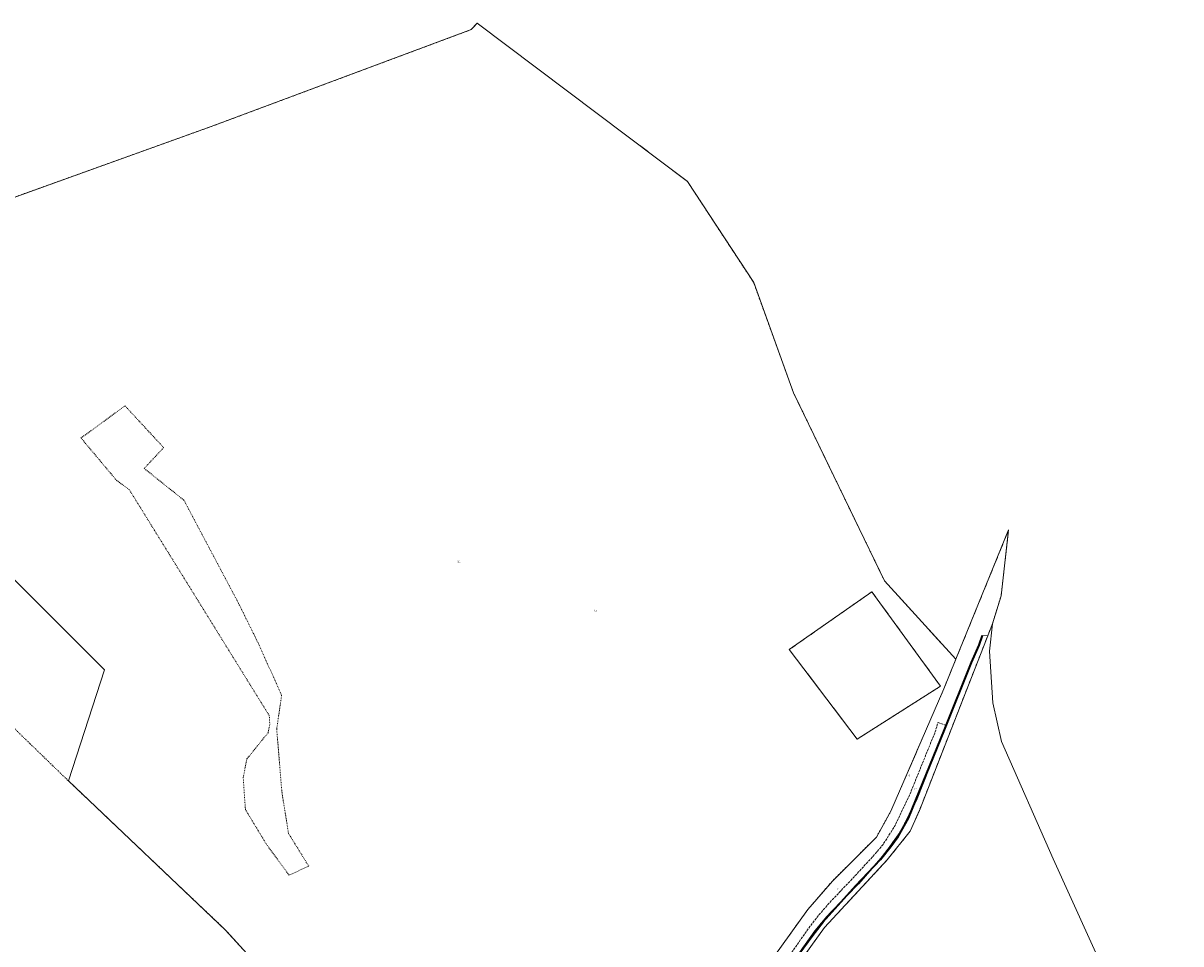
# Model space of a CAD drawing. Header units: metres. Extents: x 5549007 to 5551206, y 5955197 to 5958932.
# Tile 23 of 23: x 5549799 to 5550496, y 5958378 to 5958932. Entities that reach past the tile are written whole.
import ezdxf
from ezdxf.enums import TextEntityAlignment as Align

# ---------------------------------------------------------------- set-up
doc = ezdxf.new("R2010")
doc.units = ezdxf.units.M
for name, pattern in [('1.5_0.5', [2, 1.5, -0.5]), ('219-500', [0]), ('egug-500', [1, 0.5, -0.5])]:
    doc.linetypes.add(name, pattern=pattern)
doc.styles.get("Standard").update_dxf_attribs({"font": 'Working1250', "width": 0.75})

msp = doc.modelspace()

# ---------------------------------------------------------------- linework, layer by layer
at = {"layer": '218-kontur użytku gruntowego', "color": 3, "linetype": 'egug-500', "lineweight": 18, "flags": 128}
for points in [[(5550072.68, 5958932.3), (5550068.98, 5958928.4)], [(5550199.25, 5958837.01), (5550072.68, 5958932.3)], [(5550068.98, 5958928.4), (5549912.3, 5958870.06)], [(5549912.3, 5958870.06), (5549738.33, 5958807.59)], [(5550239.13, 5958776.1), (5550199.25, 5958837.01)], [(5550263.11, 5958709.84), (5550239.13, 5958776.1)], [(5550317.88, 5958596.71), (5550263.11, 5958709.84)], [(5549833.96, 5958682.59), (5549860.46, 5958701.97)], [(5549860.46, 5958701.97), (5549883.75, 5958676.81)], [(5549855.52, 5958656.92), (5549833.96, 5958682.59)], [(5549883.75, 5958676.81), (5549872.05, 5958664.26)], [(5549872.05, 5958664.26), (5549895.95, 5958645.16)], [(5549862.99, 5958651.59), (5549855.52, 5958656.92)], [(5549947.37, 5958515.46), (5549862.99, 5958651.59)], [(5549895.95, 5958645.16), (5549928.89, 5958583.05)], [(5550392.7, 5958627.27), (5550360.91, 5958549.39)], [(5550388.17, 5958587.68), (5550392.7, 5958627.27)], [(5550360.91, 5958549.39), (5550317.88, 5958596.71)], [(5550260.59, 5958555.23), (5550310.35, 5958590.08)], [(5550310.35, 5958590.08), (5550351.68, 5958533.19)], [(5550382.95, 5958570.79), (5550388.17, 5958587.68)], [(5549928.89, 5958583.05), (5549939.97, 5958560.63)], [(5550338.94, 5958458.38), (5550382.95, 5958570.79)], [(5549939.97, 5958560.63), (5549954.83, 5958527.82)], [(5550301.47, 5958501.35), (5550260.59, 5958555.23)], [(5550353.65, 5958531.59), (5550360.91, 5958549.39)], [(5549766.81, 5958533.91), (5549826.39, 5958476.2)], [(5550351.68, 5958533.19), (5550301.47, 5958501.35)], [(5550321.81, 5958458.02), (5550353.65, 5958531.59)], [(5549954.83, 5958527.82), (5549951.85, 5958507.39)], [(5549947.68, 5958510.09), (5549947.37, 5958515.46)], [(5549933.88, 5958489.41), (5549946.67, 5958505.19)], [(5549946.67, 5958505.19), (5549947.68, 5958510.09)], [(5549951.85, 5958507.39), (5549954.96, 5958469.51)], [(5549931.68, 5958478.26), (5549933.88, 5958489.41)], [(5549826.39, 5958476.2), (5549921.08, 5958386.38)], [(5549932.99, 5958458.98), (5549931.68, 5958478.26)], [(5549954.96, 5958469.51), (5549958.96, 5958444.58)], [(5549945.46, 5958438.31), (5549932.99, 5958458.98)], [(5550313.03, 5958442.31), (5550321.81, 5958458.02)], [(5550333.4, 5958445.9), (5550338.94, 5958458.38)], [(5549958.96, 5958444.58), (5549971.1, 5958424.93)], [(5550286.54, 5958415.89), (5550313.03, 5958442.31)], [(5550319.61, 5958428.64), (5550333.4, 5958445.9)], [(5549959.32, 5958419.39), (5549945.46, 5958438.31)], [(5550281.77, 5958387.9), (5550319.61, 5958428.64)], [(5549971.1, 5958424.93), (5549959.32, 5958419.39)], [(5550271.75, 5958398.86), (5550286.54, 5958415.89)], [(5550230.88, 5958341.72), (5550271.75, 5958398.86)], [(5549921.08, 5958386.38), (5549942.51, 5958362.78)], [(5550265.35, 5958365.07), (5550281.77, 5958387.9)]]:
    msp.add_lwpolyline(points, dxfattribs=at)
at = {"layer": '219-działka ewidencyjna', "color": 7, "linetype": '219-500', "lineweight": 18, "flags": 128}
for points in [[(5550072.68, 5958932.3), (5550068.98, 5958928.4)], [(5550072.68, 5958932.3), (5550199.25, 5958837.01)], [(5550068.98, 5958928.4), (5549912.3, 5958870.06)], [(5549912.3, 5958870.06), (5549738.33, 5958807.59)], [(5550199.25, 5958837.01), (5550239.13, 5958776.1)], [(5550263.11, 5958709.84), (5550239.13, 5958776.1)], [(5549848.03, 5958543), (5549662.82, 5958728.07)], [(5550263.11, 5958709.84), (5550317.88, 5958596.71)], [(5550392.7, 5958627.27), (5550360.91, 5958549.39)], [(5550392.7, 5958627.27), (5550388.17, 5958587.68)], [(5550360.91, 5958549.39), (5550317.88, 5958596.71)], [(5550310.35, 5958590.08), (5550260.59, 5958555.23)], [(5550351.68, 5958533.19), (5550310.35, 5958590.08)], [(5550388.17, 5958587.68), (5550382.95, 5958570.79)], [(5550382.95, 5958570.79), (5550338.94, 5958458.38)], [(5550382.95, 5958570.79), (5550381.16, 5958554.33)], [(5550301.47, 5958501.35), (5550260.59, 5958555.23)], [(5550383.15, 5958523.24), (5550381.16, 5958554.33)], [(5550360.91, 5958549.39), (5550353.65, 5958531.59)], [(5549848.03, 5958543), (5549826.39, 5958476.2)], [(5550351.68, 5958533.19), (5550301.47, 5958501.35)], [(5550353.65, 5958531.59), (5550321.81, 5958458.02)], [(5550388.42, 5958499.92), (5550383.15, 5958523.24)], [(5550419.47, 5958429.18), (5550388.42, 5958499.92)], [(5549921.08, 5958386.38), (5549826.39, 5958476.2)], [(5550321.81, 5958458.02), (5550313.03, 5958442.31)], [(5550338.94, 5958458.38), (5550333.4, 5958445.9)], [(5550313.03, 5958442.31), (5550286.54, 5958415.89)], [(5550333.4, 5958445.9), (5550319.61, 5958428.64)], [(5550319.61, 5958428.64), (5550281.77, 5958387.9)], [(5550496.42, 5958259.88), (5550419.47, 5958429.18)], [(5550286.54, 5958415.89), (5550271.75, 5958398.86)], [(5550271.75, 5958398.86), (5550230.88, 5958341.72)], [(5549921.08, 5958386.38), (5549942.51, 5958362.78)], [(5550281.77, 5958387.9), (5550265.35, 5958365.07)]]:
    msp.add_lwpolyline(points, dxfattribs=at)
at = {"layer": 'jezdnia', "color": 7, "linetype": '1.5_0.5', "lineweight": 18, "flags": 128}
msp.add_lwpolyline([(5550348.32, 5958505.37), (5550350.19, 5958511.42), (5550354.84, 5958509.58), (5550352.6, 5958503.94), (5550337.49, 5958465.4), (5550328.09, 5958446.52), (5550320.13, 5958435.24), (5550315.76, 5958429.65), (5550302.24, 5958414.31), (5550288, 5958399.66), (5550282.98, 5958394.36), (5550276.03, 5958385.88), (5550263.31, 5958368), (5550249.71, 5958348.25), (5550237.83, 5958330.58), (5550225.98, 5958313.4), (5550215.97, 5958298.75), (5550213.84, 5958295.79), (5550210.81, 5958292.13), (5550201.11, 5958282.6), (5550193.65, 5958277.27), (5550186.69, 5958273.12), (5550179.17, 5958269.23), (5550170.36, 5958266.78), (5550160.63, 5958265.69), (5550158.37, 5958265.22), (5550152.04, 5958265.13), (5550145.88, 5958265.28), (5550134.4, 5958265.75), (5550116.21, 5958267.57), (5550086.48, 5958271.89), (5550076.34, 5958273), (5550063.14, 5958275.72), (5550049.34, 5958277.52), (5550041.36, 5958277.62), (5550038.46, 5958277.38), (5550034.59, 5958276.68), (5550029.88, 5958274.89), (5550025.27, 5958272.38), (5550021.05, 5958269.58), (5550018.49, 5958267.1), (5550015.33, 5958263.11), (5550012.82, 5958258.7), (5550009.96, 5958253.67), (5550007.68, 5958247.74), (5550004.99, 5958237.5), (5550002.44, 5958222.34), (5550001.86, 5958213.08), (5549996.78, 5958193.29), (5549993.1, 5958178.82), (5549991.66, 5958171.08), (5549990.81, 5958164.14), (5549990.52, 5958156.89), (5549990.86, 5958150.01), (5549991.47, 5958143.93), (5549992.83, 5958135.18), (5549996.96, 5958115.78), (5549999.1, 5958104.89), (5550000.17, 5958098.51), (5550001.41, 5958090.76), (5550001.89, 5958082.17), (5550001.8, 5958073.1), (5550000.67, 5958051.58), (5549999.54, 5958029.63), (5549998.06, 5958008.42), (5549996.48, 5957986.36), (5549994.58, 5957959.58), (5549991.99, 5957927.74), (5549991.24, 5957916.55), (5549990.64, 5957906.33), (5549989.15, 5957884.44), (5549987.15, 5957863.37), (5549984.93, 5957842.41), (5549983.15, 5957821.53), (5549980.67, 5957799.42), (5549979.23, 5957777.09), (5549978.3, 5957755.99), (5549973.3, 5957756.38), (5549975, 5957778), (5549976.32, 5957799.25), (5549978.2, 5957822.09), (5549980.27, 5957843.28), (5549982.06, 5957864.03), (5549983.89, 5957884.73), (5549985.25, 5957906.99), (5549986.89, 5957928.37), (5549989, 5957950.5), (5549984.6, 5957954.36), (5549980.78, 5957955.63), (5549981.28, 5957960.06), (5549987.2, 5957960.01), (5549989.93, 5957964.19), (5549991.68, 5957987), (5549993.11, 5958008.74), (5549993.29, 5958011.41), (5549994.34, 5958026.67), (5549994.8, 5958030.35), (5549996.5, 5958051.8), (5549997.49, 5958074.33), (5549997.35, 5958082.18), (5549996.84, 5958089.59), (5549996.01, 5958097.51), (5549994.83, 5958104.1), (5549992.28, 5958114.94), (5549988.11, 5958133.71), (5549986.55, 5958141.69), (5549985.85, 5958149.75), (5549985.78, 5958157.46), (5549986.06, 5958164.09), (5549986.57, 5958170.25), (5549988.27, 5958179.45), (5549992.1, 5958194.31), (5549996.73, 5958214.66), (5549999.34, 5958232.12), (5550002.8, 5958249.09), (5550005.65, 5958257.06), (5550008.47, 5958262.07), (5550011.41, 5958266.25), (5550015.33, 5958271.05), (5550020.92, 5958276.71), (5550021.42, 5958280.48), (5550031.79, 5958284.61), (5550035.81, 5958283.57), (5550040.69, 5958282.75), (5550049.94, 5958282.49), (5550064.41, 5958280.53), (5550078.02, 5958278.32), (5550088.08, 5958276.23), (5550117.04, 5958273.05), (5550134.77, 5958271.08), (5550145.24, 5958270.28), (5550152.26, 5958270.08), (5550159.87, 5958271.13), (5550168.6, 5958272.79), (5550177.76, 5958275.77), (5550184.53, 5958278.41), (5550189.8, 5958281.29), (5550196.05, 5958285.53), (5550209.96, 5958298.95), (5550222.39, 5958315.44), (5550234.04, 5958333.39), (5550246.91, 5958350.04), (5550260.1, 5958370.17), (5550272.98, 5958388.59), (5550279.63, 5958396.93), (5550284.65, 5958402.71), (5550299.03, 5958417.76), (5550312.27, 5958432.18), (5550317.06, 5958437.93), (5550324.3, 5958449.36), (5550333.03, 5958467.66)], close=True, dxfattribs=at)
at = {"layer": 'krawężnik', "color": 7, "linetype": 'CONTINUOUS', "lineweight": 25, "flags": 128}
msp.add_lwpolyline([(5550354.84, 5958509.58), (5550352.6, 5958503.94), (5550337.49, 5958465.4), (5550328.09, 5958446.52), (5550320.13, 5958435.24), (5550315.76, 5958429.65), (5550302.24, 5958414.31), (5550288, 5958399.66), (5550282.98, 5958394.36), (5550276.03, 5958385.88), (5550263.31, 5958368)], dxfattribs=at)
at = {"layer": 'obudowa ochronna przewodu', "color": 7, "linetype": 'CONTINUOUS', "lineweight": 35, "flags": 128}
msp.add_lwpolyline([(5550264.78, 5958369.62), (5550274.22, 5958382.62), (5550280.97, 5958391.28), (5550300.65, 5958413.15), (5550315.6, 5958428.8), (5550321.75, 5958436.64), (5550326.18, 5958442.81), (5550332.44, 5958453.7), (5550354.01, 5958507.02), (5550370.24, 5958547.43), (5550374.98, 5958557.95), (5550376.87, 5958563.68)], dxfattribs=at)
at = {"layer": 'przewód telekomunikacyjny podziemny', "color": 30, "linetype": 'CONTINUOUS', "lineweight": 18, "flags": 128}
msp.add_lwpolyline([(5550264.78, 5958369.62), (5550274.22, 5958382.62), (5550280.97, 5958391.28), (5550291.68, 5958403.22), (5550300.65, 5958413.15), (5550315.6, 5958428.8), (5550321.75, 5958436.64), (5550326.18, 5958442.81), (5550332.44, 5958453.7), (5550343.28, 5958480.53), (5550354.01, 5958507.02), (5550370.24, 5958547.43), (5550374.98, 5958557.95), (5550376.87, 5958563.68), (5550380.17, 5958563.56)], dxfattribs=at)

# ---------------------------------------------------------------- texts
at = {"layer": '210-oznaczenie konturu użytku gruntowego', "color": 3, "linetype": 'CONTINUOUS', "lineweight": 18, "width": 0.79}
for s, p in [('Ls', (5550143.32, 5958578.33)), ('dr', (5550332.39, 5958479.03))]:
    msp.add_text(s, height=1, dxfattribs=at).set_placement(p)
at = {"layer": '211-numer działki ewidencyjnej', "color": 7, "linetype": 'CONTINUOUS', "lineweight": 18, "width": 0.79}
for s, p in [('2/1', (5550060.73, 5958608.79)), ('7', (5550289.43, 5958411.31))]:
    msp.add_text(s, height=1, dxfattribs=at).set_placement(p, align=Align.TOP_LEFT)
at = {"layer": 'jezdnia-Atr17', "color": 7, "width": 0.667}
msp.add_text('j.zw', height=0.75, dxfattribs=at).set_placement((5550336.12, 5958471.4), align=Align.MIDDLE_LEFT)
at = {"layer": 'przewód telekomunikacyjny podziemny-Atr1', "color": 30, "width": 0.667}
msp.add_text('t', height=0.75, rotation=60.108, dxfattribs=at).set_placement((5550329.768, 5958449.052), align=Align.MIDDLE_CENTER)

doc.saveas('drawing.dxf')
